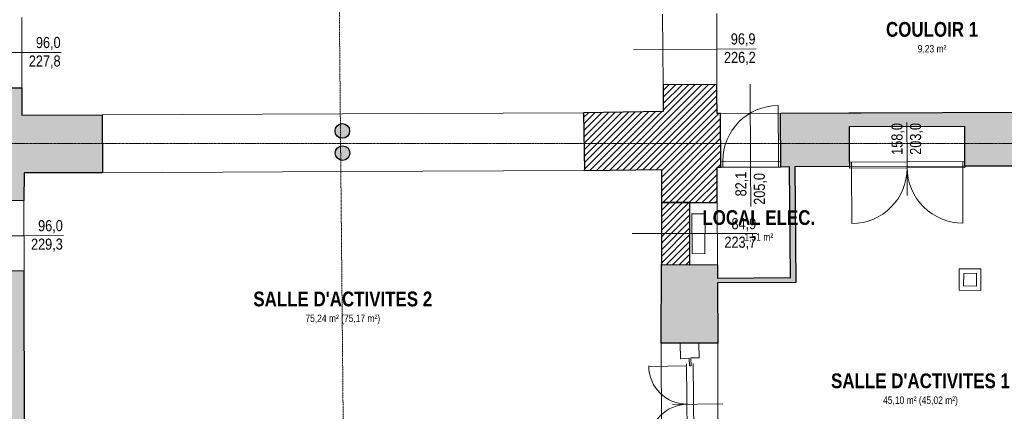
# Model space of a CAD drawing. Extents: x -6068 to 35118, y -17738 to 67348.
# Tile 126 of 243: x 603 to 1949, y -1201 to -665. Entities that reach past the tile are written whole.
import ezdxf
from ezdxf.enums import TextEntityAlignment as Align

# ---------------------------------------------------------------- set-up
doc = ezdxf.new("R2010")
doc.units = 0
doc.header["$LTSCALE"] = 15
for name, pattern in [('AXES', [50.8, 31.75, -6.35, 6.35, -6.35]), ('Continua', [0]), ('Cui_CONTINU', [0])]:
    doc.linetypes.add(name, pattern=pattern)
for name, color, linetype, lineweight, true_color in [('Baie Architectural - Mesures - NIVEAUX - Style par défaut', 7, 'Continua', 0, 0x000000), ('Baie Architectural - Seuil - NIVEAUX - Style par défaut', 7, 'Continua', 0, 0x000000), ('Encombrement - NIVEAUX - Style par défaut', 7, 'Continua', 0, 0x000000), ('Enveloppe - NIVEAUX - Style par défaut', 7, 'Continua', 0, 0x000000), ('Pièce - Notes - NIVEAUX - Style par défaut', 7, 'Continua', 0, 0x000000), ('Porte - Cadre - NIVEAUX - Style par défaut', 7, 'Continua', 0, 0x000000), ('Porte - Mesures - NIVEAUX - Style par défaut', 7, 'Continua', 0, 0x000000), ('Porte - Ouvertures - NIVEAUX - Style par défaut', 7, 'Continua', 0, 0x000000), ('Porte - Seuil - NIVEAUX - Style par défaut', 7, 'Continua', 0, 0x000000), ('Poteau Acier - NIVEAUX - Style par défaut', 7, 'Continua', 0, 0x000000)]:
    doc.layers.add(name, color=color, linetype=linetype, lineweight=lineweight, true_color=true_color)
for name, color, linetype in [('EDL_RDJ murs & cloisons', 5, 'CONTINUOUS'), ('PIS-CONTOURS', 44, 'CONTINUOUS'), ('PIS-coupe', 254, 'CONTINUOUS'), ('PIS-fond de plan', 7, 'Cui_CONTINU')]:
    doc.layers.add(name, color=color, linetype=linetype)
doc.styles.add('Arial Narrow', font='ARIALN.TTF')
doc.styles.add('Arial Narrow Bold', font='ARIALNB.TTF')
doc.styles.add('MtXpl_Arial_Narrow', font='ARIALN.TTF')
doc.styles.add('STYLE_GENERE_1', font='arial.ttf')

# ---------------------------------------------------------------- blocks, each defined once
blk = doc.blocks.new('EDL_RDJ plan_2025 10 17')
at = {"layer": 'EDL_RDJ murs & cloisons', "linetype": 'Continuous', "ltscale": 0.08}
h = blk.add_hatch(dxfattribs=at)
h.set_pattern_fill('ANSI31', color=9, scale=2)
edge = h.paths.add_edge_path()
edge.add_line((1496.9, -754.6), (1497.1, -786.2))
edge.add_line((1497.1, -786.2), (1497, -791.1))
edge.add_line((1497, -791.1), (1442.5, -791.9))
edge.add_line((1442.5, -791.9), (1388.1, -792.8))
edge.add_line((1388.1, -792.8), (1389.3, -871.8))
edge.add_line((1389.3, -871.8), (1494.8, -870.1))
edge.add_line((1494.8, -870.1), (1494.8, -915.4))
edge.add_line((1494.8, -915.4), (1571, -915.5))
edge.add_line((1571, -915.5), (1570.8, -867.3))
edge.add_line((1570.8, -867.3), (1575.8, -867.3))
edge.add_line((1575.8, -867.3), (1575.4, -793.8))
edge.add_line((1575.4, -793.8), (1571, -793.8))
edge.add_line((1571, -793.8), (1571, -792.4))
edge.add_line((1571, -792.4), (1570.5, -770))
edge.add_line((1570.5, -770), (1570.4, -754))
edge.add_line((1570.4, -754), (1496.9, -754.6))
h = blk.add_hatch(color=9, dxfattribs=at)
h.dxf.hatch_style = 1
h.paths.add_polyline_path([(622.9, -875), (622.7, -912.8), (545.7, -913.1), (545.1, -758.7), (619.9, -758.4), (619.9, -796), (730, -795.7), (730.3, -874.7)])
h = blk.add_hatch(color=9, dxfattribs=at)
h.dxf.hatch_style = 1
h.paths.add_polyline_path([(1989.2, -792), (1989.2, -797.5), (1986, -797.5), (1986.1, -865.5), (1910, -865.8), (1910, -865.5), (1909.8, -865.5), (1909.8, -859.5), (1909.9, -859.5), (1909.7, -811.3), (1751.4, -811.8), (1751.6, -860.4), (1751.8, -860.4), (1751.8, -866.4), (1677, -866.8), (1678.4, -1024.9), (1571.5, -1025.3), (1571.9, -1107.8), (1494.6, -1107.7), (1494.7, -1000.3), (1571.4, -1000.4), (1571.5, -1018.8), (1671.4, -1017.9), (1670, -866.8), (1657.9, -866.9), (1657.5, -793.4)])
h = blk.add_hatch(dxfattribs=at)
h.set_pattern_fill('ANSI31', color=9, scale=2)
edge = h.paths.add_edge_path()
edge.add_line((1533.8, -915.5), (1494.8, -915.4))
edge.add_line((1494.8, -915.4), (1494.7, -1000.3))
edge.add_line((1494.7, -1000.3), (1533.7, -1000.4))
edge.add_line((1533.7, -1000.4), (1533.8, -915.5))
h = blk.add_hatch(color=9, dxfattribs=at)
h.dxf.hatch_style = 1
h.paths.add_polyline_path([(544.1, -1771.1), (541.5, -1773.8), (542.6, -1777), (546.9, -1781.1), (550.4, -1777.5), (558.5, -1785.4), (553.4, -1790.5), (559.8, -1796.9), (608.4, -1748.4), (706.3, -1748.8), (707, -1676.4), (705, -1673.3), (624.8, -1673.1), (624, -1524.4), (712.9, -1523.9), (712.5, -1446.9), (623.9, -1447.4), (622.9, -1008.8), (546.1, -1009.1), (548.8, -1692.9), (509.4, -1733.6), (544.1, -1771.1)])
at = {"layer": 'Poteau Acier - NIVEAUX - Style par défaut', "true_color": 0xd0d0e3}
for points in [[(1048.3, -817.6), (1048.5, -819.3), (1048.9, -821), (1049.6, -822.6), (1050.6, -824), (1051.9, -825.2), (1053.3, -826.2), (1054.9, -827), (1056.6, -827.4), (1058.3, -827.6), (1060, -827.4), (1061.7, -827), (1063.3, -826.2), (1064.7, -825.2), (1066, -824), (1067, -822.6), (1067.7, -821), (1068.1, -819.3), (1068.3, -817.6), (1068.1, -815.8), (1067.7, -814.2), (1067, -812.6), (1066, -811.1), (1064.7, -809.9), (1063.3, -808.9), (1061.7, -808.2), (1060, -807.7), (1058.3, -807.6), (1056.6, -807.7), (1054.9, -808.2), (1053.3, -808.9), (1051.9, -809.9), (1050.6, -811.1), (1049.6, -812.6), (1048.9, -814.2), (1048.5, -815.8)], [(1048.6, -847.9), (1048.7, -849.6), (1049.2, -851.3), (1049.9, -852.9), (1050.9, -854.3), (1052.1, -855.5), (1053.6, -856.5), (1055.1, -857.3), (1056.8, -857.7), (1058.6, -857.9), (1060.3, -857.7), (1062, -857.3), (1063.6, -856.5), (1065, -855.5), (1066.2, -854.3), (1067.2, -852.9), (1068, -851.3), (1068.4, -849.6), (1068.6, -847.9), (1068.4, -846.1), (1068, -844.4), (1067.2, -842.9), (1066.2, -841.4), (1065, -840.2), (1063.6, -839.2), (1062, -838.5), (1060.3, -838), (1058.6, -837.9), (1056.8, -838), (1055.1, -838.5), (1053.6, -839.2), (1052.1, -840.2), (1050.9, -841.4), (1049.9, -842.9), (1049.2, -844.4), (1048.7, -846.1)]]:
    blk.add_hatch(color=254, dxfattribs=at).paths.add_polyline_path(points)
at = {"layer": 'Baie Architectural - Mesures - NIVEAUX - Style par défaut', "color": 103, "linetype": 'Continua', "lineweight": 13, "ltscale": 0.1, "true_color": 0x49c386}
for p, q in [((619.8, -710.4), (504.9, -710.8)), ((619.8, -710.4), (673.7, -710.2)), ((1570.4, -705.6), (1456.5, -706.5)), ((1570.4, -705.6), (1624.3, -705.1)), ((622.8, -960.8), (505.9, -961.2)), ((622.8, -960.8), (676.7, -960.6)), ((1571.2, -958), (1454.7, -957.8)), ((1571.2, -958), (1625.1, -958))]:
    blk.add_line(p, q, dxfattribs=at)
at = {"layer": 'Baie Architectural - Seuil - NIVEAUX - Style par défaut', "color": 103, "linetype": 'Continua', "lineweight": 5, "ltscale": 0.1, "true_color": 0x49c386}
for p, q in [((1496.1, -657.7), (1496.9, -754.6)), ((1570.4, -754), (1570.5, -657.1)), ((619.9, -758.4), (619.7, -662.4)), ((622.9, -1008.8), (622.7, -912.8)), ((1494.8, -915.4), (1494.7, -1000.3)), ((1571.4, -1000.4), (1571, -915.5))]:
    blk.add_line(p, q, dxfattribs=at)
at = {"layer": 'EDL_RDJ murs & cloisons', "linetype": 'Continuous', "ltscale": 0.08}
for points in [[(1496.9, -754.6), (1497.1, -786.2), (1497, -791.1), (1442.5, -791.9), (1388.1, -792.8), (1389.3, -871.8), (1494.8, -870.1), (1494.8, -915.4), (1571, -915.5), (1570.8, -867.3), (1575.8, -867.3), (1575.4, -793.8), (1571, -793.8), (1571, -792.4), (1570.5, -770), (1570.4, -754), (1496.9, -754.6)], [(622.9, -875), (622.7, -912.8), (545.7, -913.1), (545.1, -758.7), (619.9, -758.4), (619.9, -796), (730, -795.7), (730.3, -874.7), (622.9, -875)], [(1986.1, -865.5), (1910, -865.8), (1910, -865.5), (1909.8, -865.5), (1909.8, -859.5), (1909.9, -859.5), (1909.7, -811.3), (1751.4, -811.8), (1751.6, -860.4), (1751.8, -860.4), (1751.8, -866.4), (1677, -866.8), (1678.4, -1024.9), (1571.5, -1025.3), (1571.9, -1107.8), (1494.6, -1107.7), (1494.7, -1000.3), (1571.4, -1000.4), (1571.5, -1018.8), (1671.4, -1017.9), (1670, -866.8), (1657.9, -866.9), (1657.5, -793.4), (1989.2, -792)], [(1533.8, -915.5), (1494.8, -915.4), (1494.7, -1000.3), (1533.7, -1000.4), (1533.8, -915.5)]]:
    blk.add_lwpolyline(points, dxfattribs=at)
blk.add_lwpolyline([(544.1, -1771.1), (541.5, -1773.8), (542.6, -1777), (546.9, -1781.1), (550.4, -1777.5), (558.5, -1785.4), (553.4, -1790.5), (559.8, -1796.9), (608.4, -1748.4), (706.3, -1748.8), (707, -1676.4), (705, -1673.3), (624.8, -1673.1), (624, -1524.4), (712.9, -1523.9), (712.5, -1446.9), (623.9, -1447.4), (622.9, -1008.8), (546.1, -1009.1), (548.8, -1692.9), (509.4, -1733.6), (544.1, -1771.1)], close=True, dxfattribs=at)
at = {"layer": 'Encombrement - NIVEAUX - Style par défaut', "color": 18, "linetype": 'Continua', "lineweight": 20, "ltscale": 0.1, "true_color": 0x000000}
for p, q in [((1554.7, -931), (1536.3, -930.9)), ((1536.3, -930.9), (1537, -985.3)), ((1554.3, -985.4), (1554.7, -931)), ((1537, -985.3), (1554.3, -985.4))]:
    blk.add_line(p, q, dxfattribs=at)
at = {"layer": 'Enveloppe - NIVEAUX - Style par défaut', "color": 18, "linetype": 'Continua', "lineweight": 20, "ltscale": 0.1, "true_color": 0x000000}
for p, q in [((1570.4, -754), (1496.9, -754.6)), ((1570.5, -770), (1570.4, -754)), ((619.9, -758.4), (545.1, -758.7)), ((619.9, -796), (619.9, -758.4)), ((1496.9, -754.6), (1497.1, -786.2)), ((1571, -792.4), (1570.5, -770)), ((1058.2, -794.2), (729.9, -795.7)), ((1388.1, -792.8), (1058.2, -794.2)), ((1497, -791.1), (1388.1, -792.8)), ((1388.1, -792.8), (1389.3, -871.8)), ((1497.1, -786.2), (1497, -791.1)), ((1571, -793.8), (1571, -792.4)), ((1575.4, -793.8), (1571, -793.8)), ((1575.8, -867.3), (1575.4, -793.8)), ((1673, -793.3), (1657.5, -793.4)), ((1657.5, -793.4), (1657.9, -866.9)), ((1751.3, -792.9), (1673, -793.3)), ((1909.6, -792.3), (1751.3, -792.8)), ((1751.3, -792.8), (1751.3, -792.9)), ((1986, -792), (1909.6, -792.3)), ((730, -795.7), (619.9, -796)), ((730.2, -874.7), (730, -795.7)), ((1751.4, -811.8), (1909.7, -811.3)), ((1751.5, -836.1), (1751.4, -811.8)), ((1909.7, -811.3), (1909.8, -835.4)), ((1751.6, -860.4), (1751.5, -836.1)), ((1909.8, -835.4), (1909.9, -859.5)), ((1751.8, -860.4), (1751.6, -860.4)), ((1751.8, -866.4), (1751.8, -860.4)), ((1909.8, -859.5), (1909.8, -865.5)), ((1909.9, -859.5), (1909.8, -859.5)), ((622.7, -912.7), (622.9, -875)), ((622.9, -875), (730.2, -874.7)), ((730.2, -874.7), (1058.5, -873.2)), ((730.2, -874.7), (730.2, -874.7)), ((730.2, -874.7), (730.2, -874.7)), ((730.2, -874.7), (730.2, -874.7)), ((730.2, -874.7), (730.2, -874.7)), ((730.2, -874.7), (730.2, -874.7)), ((1058.5, -873.2), (1388.8, -871.8)), ((1388.8, -871.8), (1389.3, -871.8)), ((1388.8, -871.8), (1389.3, -871.8)), ((1388.8, -871.8), (1389.3, -871.8)), ((1388.8, -871.8), (1389.3, -871.8)), ((1388.8, -871.8), (1389.3, -871.8)), ((1389.3, -871.8), (1494.8, -870.1)), ((1494.8, -870.1), (1494.8, -915.4)), ((1571, -915.5), (1570.8, -867.3)), ((1570.8, -867.3), (1575.8, -867.3)), ((1657.9, -866.9), (1670, -866.8)), ((1670, -866.8), (1671.4, -1018.4)), ((1677, -866.8), (1751.6, -866.4)), ((1678.4, -1024.9), (1677, -866.8)), ((1751.6, -866.4), (1751.8, -866.4)), ((1909.8, -865.5), (1910, -865.5)), ((1910, -865.8), (1986.2, -865.5)), ((1910, -865.5), (1910, -865.8)), ((545.7, -913.1), (622.7, -912.8)), ((622.7, -912.8), (622.7, -912.7)), ((1494.8, -915.4), (1494.7, -1000.3)), ((1533.8, -915.5), (1494.8, -915.4)), ((1494.8, -915.4), (1571, -915.5)), ((1533.7, -1000.4), (1533.8, -915.5)), ((622.9, -1008.8), (546.1, -1009.1)), ((623.1, -1086.1), (622.9, -1008.8)), ((1494.7, -1000.3), (1494.6, -1022.2)), ((1571.4, -1000.4), (1494.7, -1000.3)), ((1494.7, -1000.3), (1533.7, -1000.4)), ((1571.5, -1018.8), (1571.4, -1000.4)), ((1902.2, -1006.3), (1902.1, -1035.4)), ((1931.6, -1006.2), (1902.2, -1006.3)), ((1931.6, -1035.6), (1931.6, -1006.2)), ((1494.6, -1022.2), (1494.6, -1108)), ((1671.4, -1018.4), (1571.5, -1018.8)), ((1908.1, -1029.4), (1908.2, -1012.3)), ((1908.2, -1012.3), (1925.6, -1012.2)), ((1925.6, -1012.2), (1925.6, -1029.6)), ((1571.5, -1025.3), (1678.4, -1024.9)), ((1571.9, -1108), (1571.5, -1025.3)), ((1902.1, -1035.4), (1931.6, -1035.6)), ((1925.6, -1029.6), (1908.1, -1029.4)), ((623.7, -1331.9), (623.1, -1086.1)), ((1494.6, -1108), (1495.3, -1343.5)), ((1571.8, -1191.3), (1571.9, -1108)), ((1571.9, -1224.7), (1571.8, -1191.3))]:
    blk.add_line(p, q, dxfattribs=at)
at = {"layer": 'Porte - Cadre - NIVEAUX - Style par défaut', "color": 103, "linetype": 'Continua', "lineweight": 5, "ltscale": 0.1, "true_color": 0x49c386}
for p, q in [((1657.8, -858.9), (1575.8, -859.3)), ((1575.8, -859.3), (1575.8, -867.3)), ((1657.9, -866.9), (1657.8, -858.9)), ((1909.8, -859.5), (1751.8, -860.4)), ((1751.8, -860.4), (1751.8, -868.4)), ((1909.8, -867.5), (1909.8, -859.5)), ((1575.8, -867.3), (1657.9, -866.9)), ((1751.8, -868.4), (1909.8, -867.5))]:
    blk.add_line(p, q, dxfattribs=at)
at = {"layer": 'Porte - Mesures - NIVEAUX - Style par défaut', "color": 103, "linetype": 'Continua', "lineweight": 13, "ltscale": 0.1, "true_color": 0x49c386}
for p, q in [((1616.8, -867.1), (1616.2, -753.6)), ((1830.8, -859.9), (1830.5, -806)), ((1830.8, -859.9), (1831, -905.9)), ((1616.8, -867.1), (1617.1, -921)), ((1509.7, -1191.4), (1578.7, -1190.6))]:
    blk.add_line(p, q, dxfattribs=at)
at = {"layer": 'Porte - Ouvertures - NIVEAUX - Style par défaut', "color": 103, "linetype": 'Continua', "lineweight": 13, "ltscale": 0.1, "true_color": 0x49c386}
for p, q in [((1654.8, -858.9), (1654.4, -782.8)), ((1578.8, -859.3), (1578.8, -867.3)), ((1654.8, -858.9), (1654.9, -866.9)), ((1754.8, -868.3), (1754.8, -860.3)), ((1830.8, -867.9), (1830.8, -859.9)), ((1830.8, -867.9), (1830.8, -859.9)), ((1906.8, -867.5), (1906.8, -859.5)), ((1754.8, -868.3), (1755.2, -944.3)), ((1906.8, -867.5), (1907.2, -943.5)), ((1529.7, -1138.8), (1477.4, -1139.4))]:
    blk.add_line(p, q, dxfattribs=at)
blk.add_lwpolyline([(1520.3, -1107.9), (1521, -1129), (1532.5, -1128.1), (1533, -1138.9), (1535.2, -1138.7), (1535, -1127.9), (1546.4, -1127.9), (1546.1, -1108.2)], dxfattribs=at)
at = {"layer": 'Porte - Ouvertures - NIVEAUX - Style par défaut', "color": 103, "linetype": 'Continua', "lineweight": 5, "ltscale": 0.1, "true_color": 0x49c386}
for centre, radius, start, end in [((1654.8, -858.9), 76.1, 90.3041, 180), ((1754.8, -868.3), 76, 270.3041, 0), ((1906.8, -867.5), 76, 180, 270.3041), ((1529.7, -1138.8), 52.3, 180, 270.6102), ((1530.8, -1243.5), 52.3, 90.6101, 180)]:
    blk.add_arc(centre, radius, start, end, dxfattribs=at)
at = {"layer": 'Porte - Seuil - NIVEAUX - Style par défaut', "color": 103, "linetype": 'Continua', "lineweight": 5, "ltscale": 0.1, "true_color": 0x49c386}
for p, q in [((1657.5, -793.4), (1575.4, -793.8)), ((1909.8, -859.5), (1751.8, -860.4)), ((1575.8, -867.3), (1657.9, -866.9)), ((1751.8, -866.4), (1909.8, -865.5)), ((1529.2, -1135.8), (1531, -1311)), ((1540, -1311), (1538.2, -1135.7))]:
    blk.add_line(p, q, dxfattribs=at)
at = {"layer": 'Poteau Acier - NIVEAUX - Style par défaut', "color": 165, "linetype": 'Continua', "lineweight": 30, "ltscale": 0.1, "true_color": 0x6464a0}
for centre in [(1058.3, -817.6), (1058.6, -847.9)]:
    blk.add_circle(centre, 10, dxfattribs=at)
at = {"layer": 'Baie Architectural - Mesures - NIVEAUX - Style par défaut', "color": 103, "linetype": 'Continuous', "true_color": 0x49c386, "style": 'MtXpl_Arial_Narrow'}
for s, rotation, p in [('96,9', 0.4709, (1589.7, -699.4)), ('96,0', 0.2312, (639.2, -704.3)), ('226,2', 0.4709, (1580.4, -724.8)), ('227,8', 0.2312, (629.5, -729.6)), ('96,0', 0.2312, (642.2, -954.7)), ('84,9', 359.9398, (1590.6, -951.9)), ('229,3', 0.2312, (632.5, -980)), ('223,7', 359.9398, (1580.9, -977.2))]:
    blk.add_text(s, height=15.15, rotation=rotation, dxfattribs=at).set_placement(p)
at = {"layer": 'Pièce - Notes - NIVEAUX - Style par défaut', "color": 18, "true_color": 0x000000, "style": 'Arial Narrow Bold'}
for s, height, p in [('COULOIR 1', 20.21, (1864.9, -688.8)), ('LOCAL ELEC.', 20.205, (1627.9, -946.1)), ("SALLE D'ACTIVITES 2", 20.205, (1058.9, -1057.4)), ("SALLE D'ACTIVITES 1", 20.205, (1849.1, -1169.3))]:
    blk.add_text(s, height=height, dxfattribs=at).set_placement(p, align=Align.CENTER)
at = {"layer": 'Pièce - Notes - NIVEAUX - Style par défaut', "color": 8, "true_color": 0x808080, "style": 'Arial Narrow'}
for s, height, p in [('9,23 m²', 10.1, (1864.9, -700.1)), ('1,51 m²', 10.1, (1627.9, -957.5)), ('75,24 m² (75,17 m²)', 10.103, (1058.9, -1068.7)), ('45,10 m² (45,02 m²)', 10.103, (1849.1, -1180.6))]:
    blk.add_text(s, height=height, dxfattribs=at).set_placement(p, align=Align.TOP_CENTER)
at = {"layer": 'Porte - Mesures - NIVEAUX - Style par défaut', "color": 103, "linetype": 'Continuous', "true_color": 0x49c386, "style": 'MtXpl_Arial_Narrow'}
for s, p in [('158,0', (1824.7, -850.2)), ('203,0', (1850, -850.1)), ('82,1', (1611, -907)), ('205,0', (1636.4, -918.5))]:
    blk.add_text(s, height=15.15, rotation=90.3042, dxfattribs=at).set_placement(p)
blk = doc.blocks.new('*U785')
at = {"layer": 'PIS-CONTOURS', "color": 0, "linetype": 'AXES', "lineweight": 13, "ltscale": 0.005}
blk.add_line((1000, 0), (36625, 0), dxfattribs=at)
at = {"layer": 'PIS-CONTOURS', "color": 0, "lineweight": 15, "style": 'STYLE_GENERE_1'}
blk.add_attdef('REP1', text='', height=500, dxfattribs=at).set_placement((-721, -441), align=Align.MIDDLE_CENTER)
blk.add_attdef('REP', text='', height=500, dxfattribs=at).set_placement((35848, -844), align=Align.BOTTOM_LEFT)
blk = doc.blocks.new('*U783')
at = {"layer": 'PIS-CONTOURS', "color": 0, "linetype": 'AXES', "lineweight": 13, "ltscale": 0.005}
blk.add_line((1000, 0), (35953, 0), dxfattribs=at)
at = {"layer": 'PIS-CONTOURS', "color": 0, "lineweight": 15, "style": 'STYLE_GENERE_1'}
blk.add_attdef('REP1', text='', height=500, dxfattribs=at).set_placement((-721, -441), align=Align.MIDDLE_CENTER)
blk.add_attdef('REP', text='', height=500, dxfattribs=at).set_placement((35848, -844), align=Align.BOTTOM_LEFT)

msp = doc.modelspace()

# ---------------------------------------------------------------- block references
at = {"layer": 'PIS-coupe', "lineweight": 13}
for name, p, xscale, yscale, zscale, rotation in [('*U783', (1027.9, 627.8), 0.08552815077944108, 0.08552815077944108, 0.08552815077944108, 270.5363143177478), ('*U785', (3225.3, -834.6), 0.1, 0.1, 0.1, 180)]:
    msp.add_blockref(name, p, dxfattribs=dict(at, xscale=xscale, yscale=yscale, zscale=zscale, rotation=rotation))
at = {"layer": 'PIS-fond de plan'}
msp.add_blockref('EDL_RDJ plan_2025 10 17', (-14.3, 0), dxfattribs=at)

doc.saveas('drawing.dxf')
